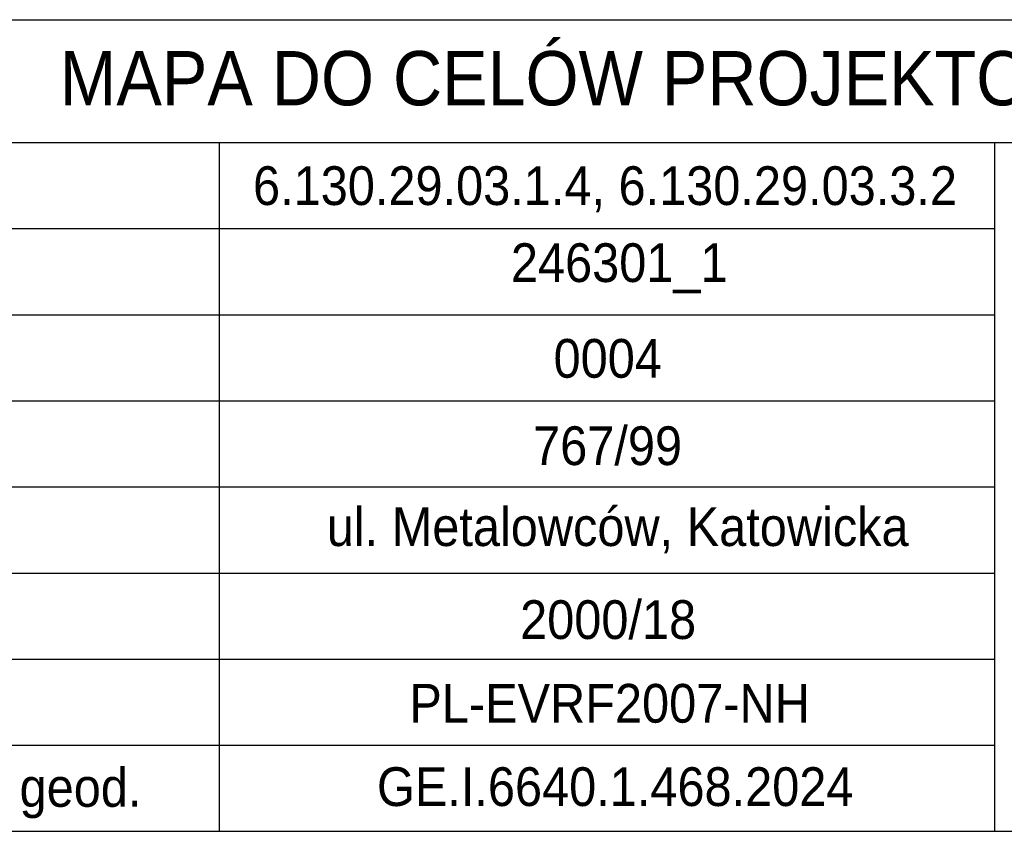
# Model space of a CAD drawing. Header units: metres. Extents: x 6567444 to 13135881, y 5574237 to 11149086.
# Tile 5 of 212: x 6567844 to 6567873, y 5574304 to 5574328. Entities that reach past the tile are written whole.
import ezdxf
from ezdxf.enums import TextEntityAlignment as Align

# ---------------------------------------------------------------- set-up
doc = ezdxf.new("R2010")
doc.units = ezdxf.units.M
doc.layers.add('_MDCP$0$Z_OPIS', color=7, linetype='Continuous', lineweight=25)
doc.layers.add('GE.I.6640.1.468.2024_MDCP_dodatkowe pomiary_12.03.2026$0$Z_OPIS', color=7, linetype='Continuous', lineweight=25)
doc.styles.add('_MDCP$0$BDOT', font='arial.ttf', dxfattribs={"width": 0.9})
doc.styles.add('GE.I.6640.1.468.2024_MDCP_dodatkowe pomiary_12.03.2026$0$BDOT', font='arial.ttf', dxfattribs={"width": 0.9})

# ---------------------------------------------------------------- blocks, each defined once
blk = doc.blocks.new('_MDCP$0$ETYK')
at = {"layer": '_MDCP$0$Z_OPIS'}
for points in [[(6560549.329, 5651473.619), (6560739.688, 5651473.619), (6560739.688, 5651421.255)], [(6560549.329, 5651460.136), (6560649.397, 5651460.136)], [(6560549.329, 5651454.582), (6560649.397, 5651454.582)], [(6560549.329, 5651449.027), (6560649.397, 5651449.027)], [(6560549.329, 5651443.473), (6560649.397, 5651443.473)], [(6560549.329, 5651443.473), (6560649.397, 5651443.473)], [(6560549.329, 5651437.919), (6560649.397, 5651437.919)], [(6560549.329, 5651432.364), (6560649.397, 5651432.364)], [(6560549.329, 5651426.81), (6560649.397, 5651426.81)]]:
    blk.add_lwpolyline(points, dxfattribs=at)
at = {"layer": '_MDCP$0$Z_OPIS', "flags": 128}
for points in [[(6560549.329, 5651465.691), (6560739.688, 5651465.691)], [(6560599.363, 5651465.691), (6560599.363, 5651421.255)], [(6560649.397, 5651465.691), (6560649.397, 5651421.255)], [(6560549.329, 5651460.136), (6560629.521, 5651460.136)], [(6560549.329, 5651454.582), (6560629.521, 5651454.582)], [(6560549.329, 5651449.027), (6560629.521, 5651449.027)], [(6560549.329, 5651437.919), (6560629.521, 5651437.919)], [(6560549.329, 5651432.364), (6560629.521, 5651432.364)], [(6560549.329, 5651426.81), (6560629.521, 5651426.81)], [(6560549.329, 5651426.81), (6560629.521, 5651426.81)], [(6560549.329, 5651421.255), (6560629.521, 5651421.255)], [(6560549.329, 5651421.255), (6560629.521, 5651421.255)], [(6560549.329, 5651421.255), (6560739.688, 5651421.255)]]:
    blk.add_lwpolyline(points, dxfattribs=at)
at = {"layer": '_MDCP$0$Z_OPIS', "lineweight": 30, "style": '_MDCP$0$BDOT', "width": 0.9}
blk.add_text('MAPA DO CELÓW PROJEKTOWYCH', height=3.5, dxfattribs=at).set_placement((6560627.079, 5651470.275), align=Align.MIDDLE)
at = {"layer": '_MDCP$0$Z_OPIS', "style": '_MDCP$0$BDOT', "width": 0.9}
for s, p in [('6.130.29.03.1.4, 6.130.29.03.3.2', (6560624.266, 5651462.697)), ('246301_1', (6560625.184, 5651457.6)), ('0004', (6560624.443, 5651451.768)), ('767/99', (6560624.432, 5651446.181)), ('ul. Metalowców, Katowicka', (6560625.085, 5651440.766)), ('Układ współrz. płaskich', (6560569.324, 5651434.882)), ('2000/18', (6560624.468, 5651434.961)), ('PL-EVRF2007-NH', (6560624.562, 5651429.514)), ('Ident. zgłoszenia pracy geod.', (6560573.904, 5651423.774))]:
    blk.add_text(s, height=2.5, dxfattribs=at).set_placement(p, align=Align.MIDDLE)
at = {"layer": '_MDCP$0$Z_OPIS', "color": 1, "lineweight": 30, "style": '_MDCP$0$BDOT', "width": 0.9}
blk.add_text('GE.I.6640.1.468.2024', height=2.5, dxfattribs=at).set_placement((6560624.925, 5651424.137), align=Align.MIDDLE)
blk = doc.blocks.new('_MDCP')
at = {"layer": '_MDCP$0$Z_OPIS', "xscale": 0.455, "yscale": 0.455, "zscale": 0.455}
blk.add_blockref('_MDCP$0$ETYK', (3582777.638, 3002907.465), dxfattribs=at)
blk = doc.blocks.new('GE.I.6640.1.468.2024_MDCP_dodatkowe pomiary_12.03.2026$0$ETYK')
at = {"layer": 'GE.I.6640.1.468.2024_MDCP_dodatkowe pomiary_12.03.2026$0$Z_OPIS'}
for points in [[(6560549.329, 5651473.619), (6560739.688, 5651473.619), (6560739.688, 5651421.255)], [(6560549.329, 5651460.136), (6560649.397, 5651460.136)], [(6560549.329, 5651454.582), (6560649.397, 5651454.582)], [(6560549.329, 5651449.027), (6560649.397, 5651449.027)], [(6560549.329, 5651443.473), (6560649.397, 5651443.473)], [(6560549.329, 5651443.473), (6560649.397, 5651443.473)], [(6560549.329, 5651437.919), (6560649.397, 5651437.919)], [(6560549.329, 5651432.364), (6560649.397, 5651432.364)], [(6560549.329, 5651426.81), (6560649.397, 5651426.81)]]:
    blk.add_lwpolyline(points, dxfattribs=at)
at = {"layer": 'GE.I.6640.1.468.2024_MDCP_dodatkowe pomiary_12.03.2026$0$Z_OPIS', "flags": 128}
for points in [[(6560549.329, 5651465.691), (6560739.688, 5651465.691)], [(6560599.363, 5651465.691), (6560599.363, 5651421.255)], [(6560649.397, 5651465.691), (6560649.397, 5651421.255)], [(6560549.329, 5651460.136), (6560629.521, 5651460.136)], [(6560549.329, 5651454.582), (6560629.521, 5651454.582)], [(6560549.329, 5651449.027), (6560629.521, 5651449.027)], [(6560549.329, 5651437.919), (6560629.521, 5651437.919)], [(6560549.329, 5651432.364), (6560629.521, 5651432.364)], [(6560549.329, 5651426.81), (6560629.521, 5651426.81)], [(6560549.329, 5651426.81), (6560629.521, 5651426.81)], [(6560549.329, 5651421.255), (6560629.521, 5651421.255)], [(6560549.329, 5651421.255), (6560629.521, 5651421.255)], [(6560549.329, 5651421.255), (6560739.688, 5651421.255)]]:
    blk.add_lwpolyline(points, dxfattribs=at)
at = {"layer": 'GE.I.6640.1.468.2024_MDCP_dodatkowe pomiary_12.03.2026$0$Z_OPIS', "lineweight": 30, "style": 'GE.I.6640.1.468.2024_MDCP_dodatkowe pomiary_12.03.2026$0$BDOT', "width": 0.9}
blk.add_text('MAPA DO CELÓW PROJEKTOWYCH', height=3.5, dxfattribs=at).set_placement((6560627.079, 5651470.275), align=Align.MIDDLE)
at = {"layer": 'GE.I.6640.1.468.2024_MDCP_dodatkowe pomiary_12.03.2026$0$Z_OPIS', "style": 'GE.I.6640.1.468.2024_MDCP_dodatkowe pomiary_12.03.2026$0$BDOT', "width": 0.9}
for s, p in [('6.130.29.03.1.4, 6.130.29.03.3.2', (6560624.266, 5651462.697)), ('246301_1', (6560625.184, 5651457.6)), ('0004', (6560624.443, 5651451.768)), ('767/99', (6560624.432, 5651446.181)), ('ul. Metalowców, Katowicka', (6560625.085, 5651440.766)), ('Układ współrz. płaskich', (6560569.324, 5651434.882)), ('2000/18', (6560624.468, 5651434.961)), ('PL-EVRF2007-NH', (6560624.562, 5651429.514)), ('Ident. zgłoszenia pracy geod.', (6560573.904, 5651423.774))]:
    blk.add_text(s, height=2.5, dxfattribs=at).set_placement(p, align=Align.MIDDLE)
at = {"layer": 'GE.I.6640.1.468.2024_MDCP_dodatkowe pomiary_12.03.2026$0$Z_OPIS', "color": 1, "lineweight": 30, "style": 'GE.I.6640.1.468.2024_MDCP_dodatkowe pomiary_12.03.2026$0$BDOT', "width": 0.9}
blk.add_text('GE.I.6640.1.468.2024', height=2.5, dxfattribs=at).set_placement((6560624.925, 5651424.137), align=Align.MIDDLE)
blk = doc.blocks.new('GE.I.6640.1.468.2024_MDCP_dodatkowe pomiary_12.03.2026')
at = {"layer": 'GE.I.6640.1.468.2024_MDCP_dodatkowe pomiary_12.03.2026$0$Z_OPIS', "xscale": 0.455, "yscale": 0.455, "zscale": 0.455}
blk.add_blockref('GE.I.6640.1.468.2024_MDCP_dodatkowe pomiary_12.03.2026$0$ETYK', (3582777.638, 3002907.465), dxfattribs=at)

msp = doc.modelspace()

# ---------------------------------------------------------------- block references
at = {"layer": 'Defpoints'}
msp.add_blockref('GE.I.6640.1.468.2024_MDCP_dodatkowe pomiary_12.03.2026', (0, 0), dxfattribs=at)

# ---------------------------------------------------------------- next in the draw order: block references
msp.add_blockref('_MDCP', (0, 0))

doc.saveas('drawing.dxf')
